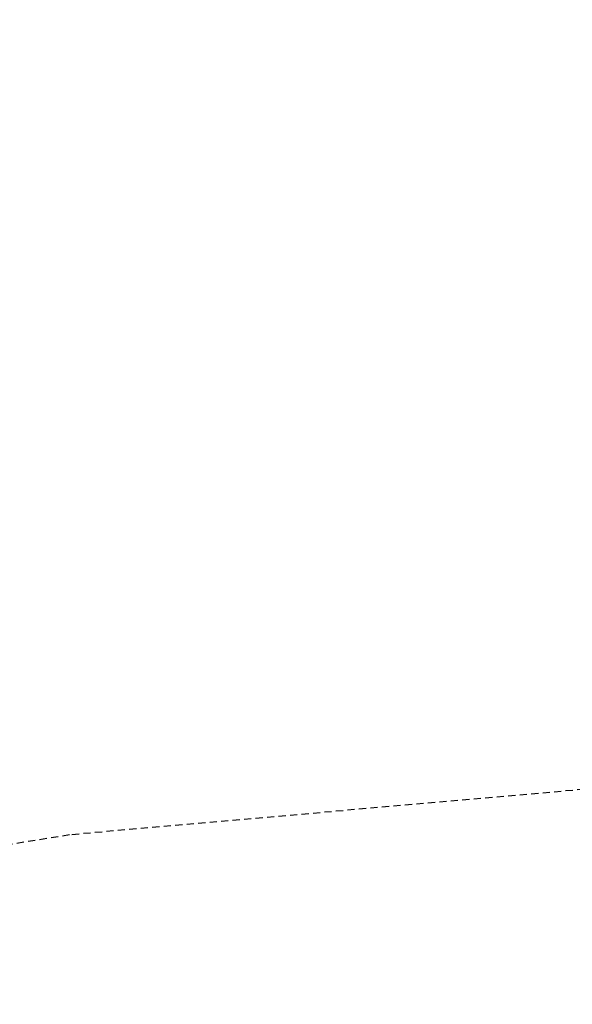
# Model space of a CAD drawing. Header units: feet. Extents: x -2779 to 2255280, y -1593 to 614924.
# Tile 104 of 125: x 2245913 to 2245926, y 593712 to 593735. Entities that reach past the tile are written whole.
import ezdxf
from ezdxf import colors
from ezdxf.entities.mleader import LeaderData, LeaderLine
from ezdxf.math import Vec2, Vec3

# ---------------------------------------------------------------- set-up
doc = ezdxf.new("R2010")
doc.units = ezdxf.units.FT
doc.header["$MEASUREMENT"] = 0
doc.linetypes.add('OhDOT_USTN3', pattern=[0.22, 0.165, -0.055])
doc.layers.add('DT_X_Contour_Minor', color=136, linetype='OhDOT_USTN3')
doc.layers.add('SH_TEXT_DR_Junction_Labels_North System', color=7, linetype='Continuous')
doc.styles.add('Slanted-Normal', font='font31.shx', dxfattribs={"height": 0.14})

# ---------------------------------------------------------------- blocks, each defined once
blk = doc.blocks.new('_Dot')
at = {"color": 0, "linetype": 'ByBlock', "lineweight": -2}
blk.add_line((-0.5, 0), (-1, 0), dxfattribs=at)
at = {"color": 0, "linetype": 'ByBlock', "const_width": 0.5}
blk.add_lwpolyline([(-0.25, 0, 1), (0.25, 0, 1)], format="xyb", close=True, dxfattribs=at)

msp = doc.modelspace()

# ---------------------------------------------------------------- linework, layer by layer
at = {"layer": 'DT_X_Contour_Minor'}
msp.add_lwpolyline([(2245988.32, 593722.055), (2245975.97, 593722.535), (2245934.81, 593718.055), (2245914, 593716.215), (2245903.71, 593714.545), (2245896.43, 593712.305), (2245891.971, 593709.625), (2245889.569, 593706.735), (2245888.569, 593703.726), (2245890.109, 593695.675)], dxfattribs=at)

# ---------------------------------------------------------------- next in the draw order: leaders
at = {"layer": 'SH_TEXT_DR_Junction_Labels_North System'}
ml = msp.add_multileader_mtext('Standard', dxfattribs=at)
ml.set_content('108\\PA=0.66 Ac\\PC=0.3\\PTc=41 MIN.', color=256, style='Slanted-Normal')
ml.set_leader_properties()
ml.set_arrow_properties(name='DOT')
ml.build(insert=Vec2(0, 0))
ml.multileader.update_dxf_attribs({"has_text_frame": 1, "dogleg_length": 0.12, "arrow_head_size": 10, "scale": 50})
ctx = ml.context
ctx.base_point, ctx.scale, ctx.char_height, ctx.arrow_head_size, ctx.landing_gap_size, ctx.plane_origin = Vec3(2245877.616, 596492.252), 50, 6, 10, 2.5, Vec3(2245929.278, 596539.371)
ctx.text_align_type = 2
notes = []
notes.append((ctx, [(0, (0, 0, 0), (0, 0), (1, 0), 1, [])]))
ctx.mtext.insert, ctx.mtext.alignment, ctx.mtext.flow_direction = Vec3(2245925.306, 596495.252), 3, 5
ctx.mtext.has_bg_fill, ctx.mtext.bg_color, ctx.mtext.bg_scale_factor, ctx.mtext.bg_transparency, ctx.mtext.use_window_bg_color = 1, -1027028792, 1.5, 0, 1
for ctx, leaders in notes:
    for number, flags, end, landing, length, lines in leaders:
        leader = LeaderData()
        leader.index, (leader.has_last_leader_line, leader.has_dogleg_vector, leader.attachment_direction) = number, flags
        leader.last_leader_point, leader.dogleg_vector, leader.dogleg_length = Vec3(end), Vec3(landing), length
        for number, points, colour, breaks in lines:
            line = LeaderLine()
            line.index, line.vertices, line.color, line.breaks = number, Vec3.list(points), colors.encode_raw_color(colour), breaks
            leader.lines.append(line)
        ctx.leaders.append(leader)

doc.saveas('drawing.dxf')
